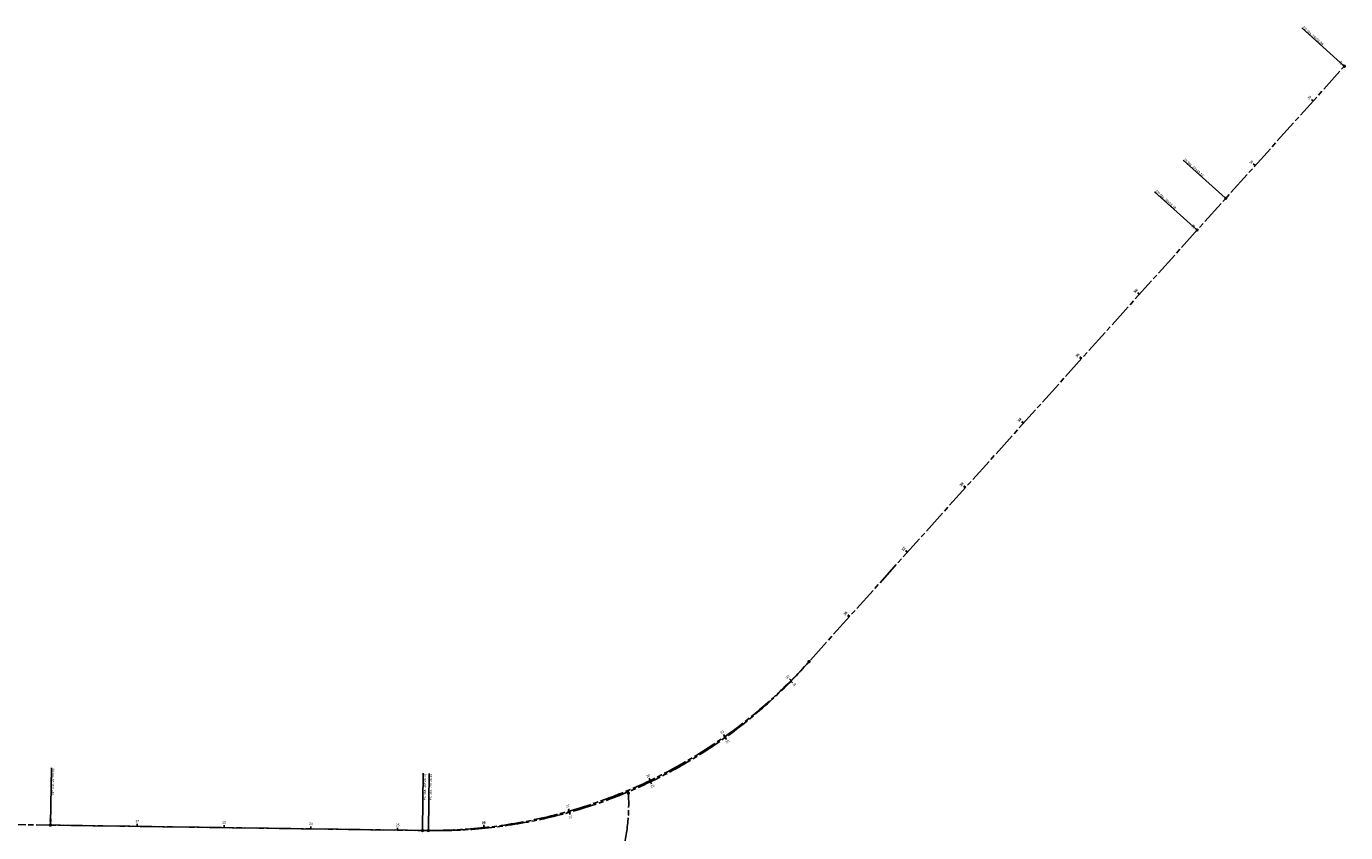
# Model space of a CAD drawing. Extents: x 2295803 to 2298397, y 574196 to 575914.
# Tile 3 of 3: x 2296877 to 2298397, y 574985 to 575914. Entities that reach past the tile are written whole.
import ezdxf

# ---------------------------------------------------------------- set-up
doc = ezdxf.new("R2010")
doc.units = 0
doc.header["$LTSCALE"] = 20
doc.header["$MEASUREMENT"] = 0
doc.linetypes.add('CL', pattern=[2, 0.3, -0.15, 1.4, -0.15])
for name, color, linetype in [('GE_P_CL', 7, 'CL'), ('GE_P_CL_Text', 7, 'Continuous'), ('RW_X_CL', 6, 'CL')]:
    doc.layers.add(name, color=color, linetype=linetype)
doc.styles.add('Slanted-Normal', font='font31.ttf', dxfattribs={"height": 0.14})

# ---------------------------------------------------------------- blocks, each defined once
blk = doc.blocks.new('AeccTickLine')
blk.add_line((0, 0), (0, 1))
blk = doc.blocks.new('AeccTickCircle')
blk.add_circle((0, 0), 1)

msp = doc.modelspace()

# ---------------------------------------------------------------- linework, layer by layer
at = {"layer": 'GE_P_CL', "color": 7, "linetype": 'CL', "lineweight": -3}
for p, q in [((2298258.9, 575716), (2298395.7, 575868.4)), ((2297570.5, 575030.1), (2297570.3, 575033.4)), ((2296558.9, 574998.3), (2297339.9, 574987)), ((2296904.4, 574993.3), (2297333.2, 574987.1))]:
    msp.add_line(p, q, dxfattribs=at)
msp.add_circle((2296904.4, 574993.3), 1, dxfattribs=at)
for centre, radius, start, end in [((2297341.7, 575574.7), 587.6, 269.1741, 318.0484), ((2297340.8, 575018.5), 230, 326.6214, 2.8822)]:
    msp.add_arc(centre, radius, start, end, dxfattribs=at)
at = {"layer": 'GE_P_CL_Text', "color": 7, "linetype": 'Continuous', "lineweight": -3}
for p, q in [((2298394.9, 575869), (2298346.6, 575912.5)), ((2298258.1, 575716.7), (2298209.8, 575760.2)), ((2298225.3, 575680.2), (2298176.9, 575723.6)), ((2296904.5, 574994.3), (2296905.4, 575059.3)), ((2297333.2, 574988.1), (2297334.1, 575053.1)), ((2297339.9, 574988), (2297340.8, 575053))]:
    msp.add_line(p, q, dxfattribs=at)
at = {"layer": 'RW_X_CL', "linetype": 'CL', "lineweight": -3}
msp.add_line((2297774.2, 575176.9), (2298258.9, 575716), dxfattribs=at)
msp.add_arc((2297348.1, 575559.9), 573, 269.1741, 318.0484, dxfattribs=at)

# ---------------------------------------------------------------- block references
at = {"layer": 'GE_P_CL_Text', "color": 7, "linetype": 'Continuous', "lineweight": -3}
for p, xscale, yscale, zscale, rotation in [((2298395.7, 575868.4), 2.800000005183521, 2.800000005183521, 2.800000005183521, 48.07374982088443), ((2298359.7, 575828.3), 2.800000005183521, 2.800000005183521, 2.800000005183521, 48.07374982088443), ((2298292.8, 575753.9), 2.800000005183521, 2.800000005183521, 2.800000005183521, 48.07374982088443), ((2298226, 575679.5), 2.800000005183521, 2.800000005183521, 2.800000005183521, 48.04843607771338), ((2298226, 575679.5), 2.800000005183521, 2.800000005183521, 2.800000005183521, 48.0484360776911), ((2298159.2, 575605.1), 2.800000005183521, 2.800000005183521, 2.800000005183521, 48.04843607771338), ((2298159.7, 575605.7), 2.800000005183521, 2.800000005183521, 2.800000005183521, 48.0484360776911), ((2298092.3, 575530.8), 2.800000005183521, 2.800000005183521, 2.800000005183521, 48.04843607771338), ((2298092.9, 575531.4), 2.800000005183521, 2.800000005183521, 2.800000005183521, 48.0484360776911), ((2298025.5, 575456.4), 2.800000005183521, 2.800000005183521, 2.800000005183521, 48.04843607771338), ((2298026, 575457), 2.800000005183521, 2.800000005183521, 2.800000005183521, 48.0484360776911), ((2297958.6, 575382), 2.800000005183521, 2.800000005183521, 2.800000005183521, 48.04843607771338), ((2297959.2, 575382.6), 2.800000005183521, 2.800000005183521, 2.800000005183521, 48.0484360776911), ((2297891.8, 575307.6), 2.800000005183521, 2.800000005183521, 2.800000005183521, 48.04843607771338), ((2297892.3, 575308.3), 2.800000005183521, 2.800000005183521, 2.800000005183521, 48.0484360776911), ((2297824.9, 575233.3), 2.800000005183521, 2.800000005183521, 2.800000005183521, 48.04843607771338), ((2297825.5, 575233.9), 2.800000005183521, 2.800000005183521, 2.800000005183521, 48.0484360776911), ((2297758, 575160), 2.80000000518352, 2.80000000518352, 2.80000000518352, 45.11776657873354), ((2297759.7, 575157.3), 2.800000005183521, 2.800000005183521, 2.800000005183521, 45.62815816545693), ((2297681.8, 575095.5), 2.800000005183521, 2.800000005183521, 2.800000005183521, 35.36776657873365), ((2297683.5, 575091.9), 2.800000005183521, 2.800000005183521, 2.800000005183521, 35.62819664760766), ((2297595.7, 575044.8), 2.800000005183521, 2.800000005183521, 2.800000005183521, 25.61776657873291), ((2297597.2, 575040.8), 2.800000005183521, 2.800000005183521, 2.800000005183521, 25.62823512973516), ((2297502.3, 575009.5), 2.800000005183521, 2.800000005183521, 2.800000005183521, 15.86776657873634), ((2297503.2, 575005.5), 2.800000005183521, 2.800000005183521, 2.800000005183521, 15.62827361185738), ((2296904.4, 574993.3), 2.800000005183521, 2.800000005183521, 2.800000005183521, 359.1740561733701), ((2296904.4, 574993.3), 2.800000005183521, 2.800000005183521, 2.800000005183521, 359.1740561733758), ((2297004.4, 574991.9), 2.800000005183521, 2.800000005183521, 2.800000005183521, 359.1740561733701), ((2297004.4, 574991.9), 2.800000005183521, 2.800000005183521, 2.800000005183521, 359.1740561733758), ((2297104.4, 574990.4), 2.800000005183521, 2.800000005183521, 2.800000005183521, 359.1740561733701), ((2297104.4, 574990.4), 2.800000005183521, 2.800000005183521, 2.800000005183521, 359.1740561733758), ((2297204.4, 574989), 2.800000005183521, 2.800000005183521, 2.800000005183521, 359.1740561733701), ((2297204.4, 574989), 2.800000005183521, 2.800000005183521, 2.800000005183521, 359.1740561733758), ((2297304.4, 574987.5), 2.800000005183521, 2.800000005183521, 2.800000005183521, 359.1740561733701), ((2297304.4, 574987.5), 2.800000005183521, 2.800000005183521, 2.800000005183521, 359.1740561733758), ((2297404.3, 574990.4), 2.800000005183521, 2.800000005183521, 2.800000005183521, 6.117766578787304), ((2297404.3, 574989.7), 2.800000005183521, 2.800000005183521, 2.800000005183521, 5.628312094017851)]:
    msp.add_blockref('AeccTickLine', p, dxfattribs=dict(at, xscale=xscale, yscale=yscale, zscale=zscale, rotation=rotation))
for p, rotation in [((2298395.7, 575868.4), 48.07374982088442), ((2298258.9, 575716), 48.04843607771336), ((2298226, 575679.5), 48.0484360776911), ((2297778.7, 575181.9), 48.04843607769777), ((2297570.5, 575030.1), 92.88222110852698), ((2296904.4, 574993.3), 359.1740561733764), ((2297333.2, 574987.1), 359.1740561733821), ((2297339.9, 574987), 359.1740561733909)]:
    msp.add_blockref('AeccTickCircle', p, dxfattribs=dict(at, rotation=rotation))

# ---------------------------------------------------------------- texts
at = {"layer": 'GE_P_CL_Text', "color": 7, "linetype": 'Continuous', "lineweight": -3, "char_height": 2.8, "style": 'Slanted-Normal'}
for s, insert, attachment_point, rotation in [('{\\C256;EP Sta. 39+53.88}', (2298347.3, 575912.5), 7, 318.0737), ('39', (2298392.3, 575871.4), 8, 48.0737), ('39', (2298356.3, 575831.3), 8, 48.0737), ('{\\C256;PI Sta. 37+49.14}', (2298210.5, 575760.2), 7, 318.0484), ('38', (2298289.5, 575756.9), 8, 48.0737), ('{\\C256;EP Sta. 36+99.18}', (2298177.6, 575723.7), 7, 318.0484), ('37', (2298222.7, 575682.5), 8, 48.0484), ('36', (2298222.7, 575682.5), 8, 48.0484), ('36', (2298155.8, 575608.1), 8, 48.0484), ('36', (2298156.4, 575608.7), 8, 48.0484), ('35', (2298089, 575533.8), 8, 48.0484), ('35', (2298089.5, 575534.4), 8, 48.0484), ('34', (2298022.1, 575459.4), 8, 48.0484), ('34', (2298022.7, 575460), 8, 48.0484), ('33', (2297955.3, 575385), 8, 48.0484), ('33', (2297955.8, 575385.6), 8, 48.0484), ('32', (2297888.4, 575310.6), 8, 48.0484), ('32', (2297889, 575311.3), 8, 48.0484), ('31', (2297821.6, 575236.3), 8, 48.0484), ('31', (2297822.1, 575236.9), 8, 48.0484), ('30', (2297754.9, 575163.2), 8, 45.1178), ('30', (2297762.7, 575154.2), 8, 45.6282), ('29', (2297679.2, 575099.2), 8, 35.3678), ('29', (2297685.6, 575088.5), 8, 35.6282), ('{\\C256;BP Sta. 21+00.00}', (2296905.9, 575058.8), 3, 89.1741), ('{\\C256;PC Sta. 25+28.78}', (2297334.6, 575052.6), 3, 89.1741), ('{\\C256;PC Sta. 25+35.46}', (2297341.3, 575052.5), 3, 89.1741), ('28', (2297593.8, 575048.9), 8, 25.6178), ('28', (2297598.9, 575036.9), 8, 25.6282), ('27', (2297501.1, 575013.8), 8, 15.8678), ('21', (2296904.5, 574997.8), 8, 359.1741), ('21', (2296904.5, 574997.8), 8, 359.1741), ('27', (2297504.2, 575001.1), 8, 15.6283), ('22', (2297004.5, 574996.4), 8, 359.1741), ('22', (2297004.5, 574996.4), 8, 359.1741), ('23', (2297104.5, 574994.9), 8, 359.1741), ('23', (2297104.5, 574994.9), 8, 359.1741), ('24', (2297204.5, 574993.5), 8, 359.1741), ('24', (2297204.5, 574993.5), 8, 359.1741), ('25', (2297304.5, 574992), 8, 359.1741), ('25', (2297304.5, 574992), 8, 359.1741), ('26', (2297403.8, 574994.9), 8, 6.1178), ('26', (2297403.9, 574994.2), 8, 5.6283)]:
    msp.add_mtext(s, dxfattribs=dict(at, insert=insert, attachment_point=attachment_point, rotation=rotation))

doc.saveas('drawing.dxf')
